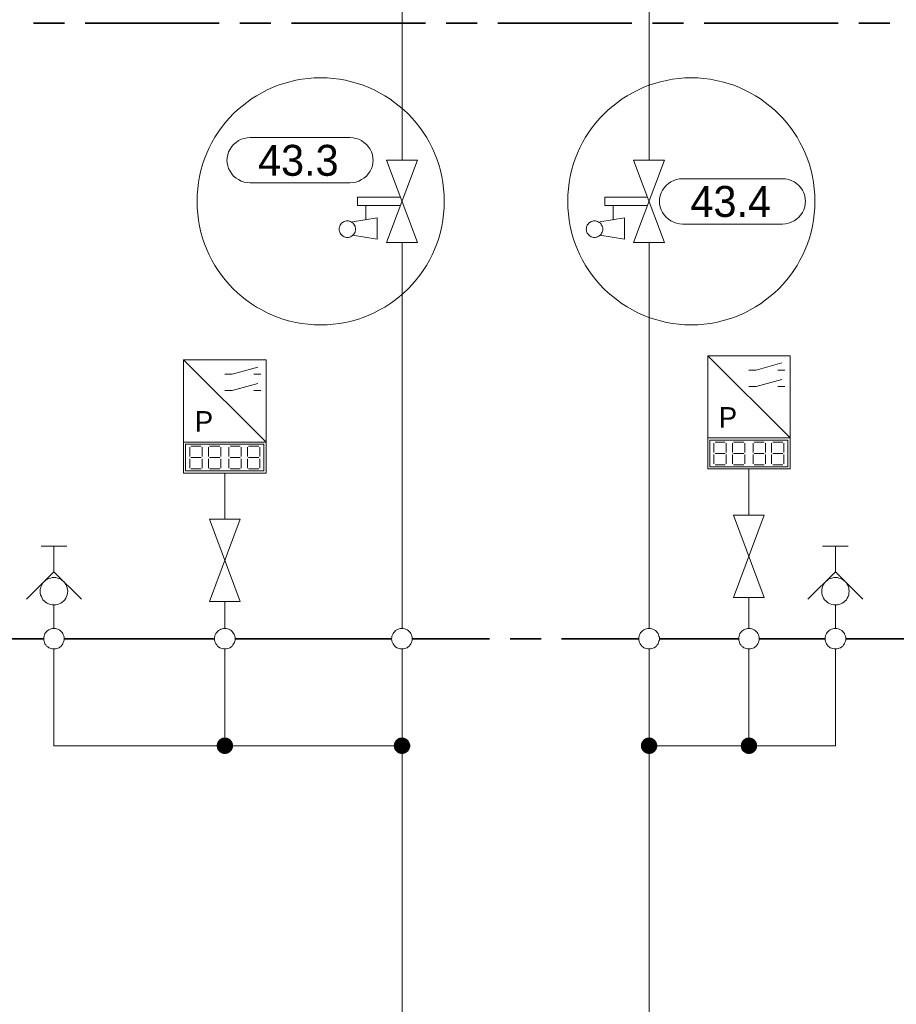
# Model space of a CAD drawing. Header units: millimetres. Extents: x 0 to 203, y 0 to 47.
# Tile 170 of 196: x 148.1 to 151.44, y 33.26 to 37.02. Entities that reach past the tile are written whole.
import ezdxf

# ---------------------------------------------------------------- set-up
doc = ezdxf.new("R2010")
doc.units = ezdxf.units.MM
for name, color, linetype in [('PDF_Geomertry', 7, 'Continuous'), ('PDF_Solid Fills', 7, 'Continuous'), ('PDF_Text', 7, 'Continuous')]:
    doc.layers.add(name, color=color, linetype=linetype)
doc.styles.add('PDF Arial', font='txt')

msp = doc.modelspace()

# ---------------------------------------------------------------- hatches: boundary and pattern name
at = {"layer": 'PDF_Solid Fills', "transparency": 33554559}
for points in [[(148.8777, 34.2451), (148.8463, 34.2451), (148.8471, 34.2493)], [(148.8777, 34.2451), (148.8471, 34.2493), (148.8477, 34.2535)], [(148.8777, 34.2451), (148.8477, 34.2535), (148.849, 34.2568)], [(148.8777, 34.2451), (148.849, 34.2568), (148.8504, 34.2604)], [(148.8777, 34.2451), (148.8504, 34.2604), (148.8532, 34.2638)], [(148.8777, 34.2451), (148.8532, 34.2638), (148.8554, 34.2674)], [(148.8777, 34.2451), (148.8554, 34.2674), (148.8588, 34.2701)], [(148.8777, 34.2451), (148.8588, 34.2701), (148.8624, 34.2721)], [(148.8777, 34.2451), (148.8624, 34.2721), (148.8657, 34.2743)], [(148.8777, 34.2451), (148.8657, 34.2743), (148.8699, 34.2757)], [(148.8777, 34.2451), (148.8699, 34.2757), (148.874, 34.2763)], [(148.8777, 34.2451), (148.874, 34.2763), (148.8777, 34.2763)], [(148.8777, 34.2451), (148.8818, 34.2763), (148.886, 34.2757)], [(148.8777, 34.2451), (148.8777, 34.2763), (148.8818, 34.2763)], [(148.8777, 34.2451), (148.886, 34.2757), (148.8902, 34.2743)], [(148.8777, 34.2451), (148.8902, 34.2743), (148.8935, 34.2721)], [(148.8777, 34.2451), (148.8935, 34.2721), (148.8971, 34.2701)], [(148.8777, 34.2451), (148.8971, 34.2701), (148.8999, 34.2674)], [(148.8777, 34.2451), (148.8999, 34.2674), (148.9027, 34.2638)], [(148.8777, 34.2451), (148.9027, 34.2638), (148.9054, 34.2604)], [(148.8777, 34.2451), (148.9054, 34.2604), (148.9068, 34.2568)], [(148.8777, 34.2451), (148.9068, 34.2568), (148.9082, 34.2535)], [(148.8777, 34.2451), (148.9082, 34.2535), (148.9088, 34.2493)], [(148.8777, 34.2451), (148.9088, 34.2493), (148.9096, 34.2451)], [(149.554, 34.2451), (149.5221, 34.2451), (149.5227, 34.2493)], [(149.554, 34.2451), (149.5227, 34.2493), (149.5235, 34.2535)], [(149.554, 34.2451), (149.5235, 34.2535), (149.5249, 34.2568)], [(149.554, 34.2451), (149.5249, 34.2568), (149.5263, 34.2604)], [(149.554, 34.2451), (149.5263, 34.2604), (149.529, 34.2638)], [(149.554, 34.2451), (149.529, 34.2638), (149.5318, 34.2674)], [(149.554, 34.2451), (149.5318, 34.2674), (149.5346, 34.2701)], [(149.554, 34.2451), (149.5346, 34.2701), (149.5379, 34.2721)], [(149.554, 34.2451), (149.5379, 34.2721), (149.5415, 34.2743)], [(149.554, 34.2451), (149.5415, 34.2743), (149.5457, 34.2757)], [(149.554, 34.2451), (149.5457, 34.2757), (149.5499, 34.2763)], [(149.554, 34.2451), (149.5499, 34.2763), (149.554, 34.2763)], [(149.554, 34.2451), (149.5582, 34.2763), (149.5615, 34.2757)], [(149.554, 34.2451), (149.554, 34.2763), (149.5582, 34.2763)], [(149.554, 34.2451), (149.5615, 34.2757), (149.5657, 34.2743)], [(149.554, 34.2451), (149.5657, 34.2743), (149.5693, 34.2721)], [(149.554, 34.2451), (149.5693, 34.2721), (149.5727, 34.2701)], [(149.554, 34.2451), (149.5727, 34.2701), (149.5763, 34.2674)], [(149.554, 34.2451), (149.5763, 34.2674), (149.579, 34.2638)], [(149.554, 34.2451), (149.579, 34.2638), (149.581, 34.2604)], [(149.554, 34.2451), (149.581, 34.2604), (149.5824, 34.2568)], [(149.554, 34.2451), (149.5824, 34.2568), (149.5838, 34.2535)], [(149.554, 34.2451), (149.5838, 34.2535), (149.5852, 34.2493)], [(149.554, 34.2451), (149.5852, 34.2493), (149.5852, 34.2451)], [(150.4971, 34.2451), (150.4652, 34.2451), (150.4657, 34.2493)], [(150.4971, 34.2451), (150.4657, 34.2493), (150.4665, 34.2535)], [(150.4971, 34.2451), (150.4665, 34.2535), (150.4679, 34.2568)], [(150.4971, 34.2451), (150.4679, 34.2568), (150.4693, 34.2604)], [(150.4971, 34.2451), (150.4693, 34.2604), (150.4721, 34.2638)], [(150.4971, 34.2451), (150.4721, 34.2638), (150.4749, 34.2674)], [(150.4971, 34.2451), (150.4749, 34.2674), (150.4777, 34.2701)], [(150.4971, 34.2451), (150.4777, 34.2701), (150.481, 34.2721)], [(150.4971, 34.2451), (150.481, 34.2721), (150.4846, 34.2743)], [(150.4971, 34.2451), (150.4846, 34.2743), (150.4888, 34.2757)], [(150.4971, 34.2451), (150.4888, 34.2757), (150.4929, 34.2763)], [(150.4971, 34.2451), (150.4929, 34.2763), (150.4971, 34.2763)], [(150.4971, 34.2451), (150.5004, 34.2763), (150.5046, 34.2757)], [(150.4971, 34.2451), (150.4971, 34.2763), (150.5004, 34.2763)], [(150.4971, 34.2451), (150.5046, 34.2757), (150.5088, 34.2743)], [(150.4971, 34.2451), (150.5088, 34.2743), (150.5124, 34.2721)], [(150.4971, 34.2451), (150.5124, 34.2721), (150.5157, 34.2701)], [(150.4971, 34.2451), (150.5157, 34.2701), (150.5193, 34.2674)], [(150.4971, 34.2451), (150.5193, 34.2674), (150.5213, 34.2638)], [(150.4971, 34.2451), (150.5213, 34.2638), (150.524, 34.2604)], [(150.4971, 34.2451), (150.524, 34.2604), (150.5254, 34.2568)], [(150.4971, 34.2451), (150.5254, 34.2568), (150.5268, 34.2535)], [(150.4971, 34.2451), (150.5268, 34.2535), (150.5277, 34.2493)], [(150.4971, 34.2451), (150.5277, 34.2493), (150.5282, 34.2451)], [(150.8777, 34.2451), (150.8463, 34.2451), (150.8471, 34.2493)], [(150.8777, 34.2451), (150.8471, 34.2493), (150.8477, 34.2535)], [(150.8777, 34.2451), (150.8477, 34.2535), (150.849, 34.2568)], [(150.8777, 34.2451), (150.849, 34.2568), (150.8504, 34.2604)], [(150.8777, 34.2451), (150.8504, 34.2604), (150.8527, 34.2638)], [(150.8777, 34.2451), (150.8527, 34.2638), (150.8554, 34.2674)], [(150.8777, 34.2451), (150.8554, 34.2674), (150.8588, 34.2701)], [(150.8777, 34.2451), (150.8588, 34.2701), (150.8624, 34.2721)], [(150.8777, 34.2451), (150.8624, 34.2721), (150.8657, 34.2743)], [(150.8777, 34.2451), (150.8657, 34.2743), (150.8699, 34.2757)], [(150.8777, 34.2451), (150.8699, 34.2757), (150.8735, 34.2763)], [(150.8777, 34.2451), (150.8735, 34.2763), (150.8777, 34.2763)], [(150.8777, 34.2451), (150.8818, 34.2763), (150.886, 34.2757)], [(150.8777, 34.2451), (150.8777, 34.2763), (150.8818, 34.2763)], [(150.8777, 34.2451), (150.886, 34.2757), (150.8902, 34.2743)], [(150.8777, 34.2451), (150.8902, 34.2743), (150.8935, 34.2721)], [(150.8777, 34.2451), (150.8935, 34.2721), (150.8971, 34.2701)], [(150.8777, 34.2451), (150.8971, 34.2701), (150.8999, 34.2674)], [(150.8777, 34.2451), (150.8999, 34.2674), (150.9027, 34.2638)], [(150.8777, 34.2451), (150.9027, 34.2638), (150.9054, 34.2604)], [(150.8777, 34.2451), (150.9054, 34.2604), (150.9068, 34.2568)], [(150.8777, 34.2451), (150.9068, 34.2568), (150.9082, 34.2535)], [(150.8777, 34.2451), (150.9082, 34.2535), (150.9088, 34.2493)], [(150.8777, 34.2451), (150.9088, 34.2493), (150.9096, 34.2451)], [(148.8777, 34.2451), (148.8471, 34.241), (148.8463, 34.2451)], [(148.8777, 34.2451), (148.8477, 34.2368), (148.8471, 34.241)], [(148.8777, 34.2451), (148.849, 34.2326), (148.8477, 34.2368)], [(148.8777, 34.2451), (148.8504, 34.229), (148.849, 34.2326)], [(148.8777, 34.2451), (148.8532, 34.2257), (148.8504, 34.229)], [(148.8777, 34.2451), (148.8554, 34.2229), (148.8532, 34.2257)], [(148.8777, 34.2451), (148.8588, 34.2201), (148.8554, 34.2229)], [(148.8777, 34.2451), (148.8624, 34.2179), (148.8588, 34.2201)], [(148.8777, 34.2451), (148.8657, 34.216), (148.8624, 34.2179)], [(148.8777, 34.2451), (148.8699, 34.2146), (148.8657, 34.216)], [(148.8777, 34.2451), (148.874, 34.2138), (148.8699, 34.2146)], [(148.8777, 34.2451), (148.8777, 34.2138), (148.874, 34.2138)], [(148.8777, 34.2451), (148.8818, 34.2138), (148.8777, 34.2138)], [(148.8777, 34.2451), (148.886, 34.2146), (148.8818, 34.2138)], [(148.8777, 34.2451), (148.8902, 34.216), (148.886, 34.2146)], [(148.8777, 34.2451), (148.8935, 34.2179), (148.8902, 34.216)], [(148.8777, 34.2451), (148.8971, 34.2201), (148.8935, 34.2179)], [(148.8777, 34.2451), (148.8999, 34.2229), (148.8971, 34.2201)], [(148.8777, 34.2451), (148.9027, 34.2257), (148.8999, 34.2229)], [(148.8777, 34.2451), (148.9054, 34.229), (148.9027, 34.2257)], [(148.8777, 34.2451), (148.9068, 34.2326), (148.9054, 34.229)], [(148.8777, 34.2451), (148.9082, 34.2368), (148.9068, 34.2326)], [(148.8777, 34.2451), (148.9088, 34.241), (148.9082, 34.2368)], [(148.8777, 34.2451), (148.9096, 34.2451), (148.9088, 34.241)], [(149.554, 34.2451), (149.5227, 34.241), (149.5221, 34.2451)], [(149.554, 34.2451), (149.5235, 34.2368), (149.5227, 34.241)], [(149.554, 34.2451), (149.5249, 34.2326), (149.5235, 34.2368)], [(149.554, 34.2451), (149.5263, 34.229), (149.5249, 34.2326)], [(149.554, 34.2451), (149.529, 34.2257), (149.5263, 34.229)], [(149.554, 34.2451), (149.5318, 34.2229), (149.529, 34.2257)], [(149.554, 34.2451), (149.5346, 34.2201), (149.5318, 34.2229)], [(149.554, 34.2451), (149.5379, 34.2179), (149.5346, 34.2201)], [(149.554, 34.2451), (149.5415, 34.216), (149.5379, 34.2179)], [(149.554, 34.2451), (149.5457, 34.2146), (149.5415, 34.216)], [(149.554, 34.2451), (149.5499, 34.2138), (149.5457, 34.2146)], [(149.554, 34.2451), (149.554, 34.2138), (149.5499, 34.2138)], [(149.554, 34.2451), (149.5582, 34.2138), (149.554, 34.2138)], [(149.554, 34.2451), (149.5615, 34.2146), (149.5582, 34.2138)], [(149.554, 34.2451), (149.5657, 34.216), (149.5615, 34.2146)], [(149.554, 34.2451), (149.5693, 34.2179), (149.5657, 34.216)], [(149.554, 34.2451), (149.5727, 34.2201), (149.5693, 34.2179)], [(149.554, 34.2451), (149.5763, 34.2229), (149.5727, 34.2201)], [(149.554, 34.2451), (149.579, 34.2257), (149.5763, 34.2229)], [(149.554, 34.2451), (149.581, 34.229), (149.579, 34.2257)], [(149.554, 34.2451), (149.5824, 34.2326), (149.581, 34.229)], [(149.554, 34.2451), (149.5838, 34.2368), (149.5824, 34.2326)], [(149.554, 34.2451), (149.5852, 34.241), (149.5838, 34.2368)], [(149.554, 34.2451), (149.5852, 34.2451), (149.5852, 34.241)], [(150.4971, 34.2451), (150.4657, 34.241), (150.4652, 34.2451)], [(150.4971, 34.2451), (150.4665, 34.2368), (150.4657, 34.241)], [(150.4971, 34.2451), (150.4679, 34.2326), (150.4665, 34.2368)], [(150.4971, 34.2451), (150.4693, 34.229), (150.4679, 34.2326)], [(150.4971, 34.2451), (150.4721, 34.2257), (150.4693, 34.229)], [(150.4971, 34.2451), (150.4749, 34.2229), (150.4721, 34.2257)], [(150.4971, 34.2451), (150.4777, 34.2201), (150.4749, 34.2229)], [(150.4971, 34.2451), (150.481, 34.2179), (150.4777, 34.2201)], [(150.4971, 34.2451), (150.4846, 34.216), (150.481, 34.2179)], [(150.4971, 34.2451), (150.4888, 34.2146), (150.4846, 34.216)], [(150.4971, 34.2451), (150.4929, 34.2138), (150.4888, 34.2146)], [(150.4971, 34.2451), (150.4971, 34.2138), (150.4929, 34.2138)], [(150.4971, 34.2451), (150.5004, 34.2138), (150.4971, 34.2138)], [(150.4971, 34.2451), (150.5046, 34.2146), (150.5004, 34.2138)], [(150.4971, 34.2451), (150.5088, 34.216), (150.5046, 34.2146)], [(150.4971, 34.2451), (150.5124, 34.2179), (150.5088, 34.216)], [(150.4971, 34.2451), (150.5157, 34.2201), (150.5124, 34.2179)], [(150.4971, 34.2451), (150.5193, 34.2229), (150.5157, 34.2201)], [(150.4971, 34.2451), (150.5213, 34.2257), (150.5193, 34.2229)], [(150.4971, 34.2451), (150.524, 34.229), (150.5213, 34.2257)], [(150.4971, 34.2451), (150.5254, 34.2326), (150.524, 34.229)], [(150.4971, 34.2451), (150.5268, 34.2368), (150.5254, 34.2326)], [(150.4971, 34.2451), (150.5277, 34.241), (150.5268, 34.2368)], [(150.4971, 34.2451), (150.5282, 34.2451), (150.5277, 34.241)], [(150.8777, 34.2451), (150.8471, 34.241), (150.8463, 34.2451)], [(150.8777, 34.2451), (150.8477, 34.2368), (150.8471, 34.241)], [(150.8777, 34.2451), (150.849, 34.2326), (150.8477, 34.2368)], [(150.8777, 34.2451), (150.8504, 34.229), (150.849, 34.2326)], [(150.8777, 34.2451), (150.8527, 34.2257), (150.8504, 34.229)], [(150.8777, 34.2451), (150.8554, 34.2229), (150.8527, 34.2257)], [(150.8777, 34.2451), (150.8588, 34.2201), (150.8554, 34.2229)], [(150.8777, 34.2451), (150.8624, 34.2179), (150.8588, 34.2201)], [(150.8777, 34.2451), (150.8657, 34.216), (150.8624, 34.2179)], [(150.8777, 34.2451), (150.8699, 34.2146), (150.8657, 34.216)], [(150.8777, 34.2451), (150.8735, 34.2138), (150.8699, 34.2146)], [(150.8777, 34.2451), (150.8777, 34.2138), (150.8735, 34.2138)], [(150.8777, 34.2451), (150.8818, 34.2138), (150.8777, 34.2138)], [(150.8777, 34.2451), (150.886, 34.2146), (150.8818, 34.2138)], [(150.8777, 34.2451), (150.8902, 34.216), (150.886, 34.2146)], [(150.8777, 34.2451), (150.8935, 34.2179), (150.8902, 34.216)], [(150.8777, 34.2451), (150.8971, 34.2201), (150.8935, 34.2179)], [(150.8777, 34.2451), (150.8999, 34.2229), (150.8971, 34.2201)], [(150.8777, 34.2451), (150.9027, 34.2257), (150.8999, 34.2229)], [(150.8777, 34.2451), (150.9054, 34.229), (150.9027, 34.2257)], [(150.8777, 34.2451), (150.9068, 34.2326), (150.9054, 34.229)], [(150.8777, 34.2451), (150.9082, 34.2368), (150.9068, 34.2326)], [(150.8777, 34.2451), (150.9088, 34.241), (150.9082, 34.2368)], [(150.8777, 34.2451), (150.9096, 34.2451), (150.9088, 34.241)]]:
    msp.add_hatch(color=256, dxfattribs=at).paths.add_polyline_path(points)

# ---------------------------------------------------------------- linework, layer by layer
at = {"layer": 'PDF_Geomertry', "lineweight": 15}
for points in [[(149.554, 37.5415), (149.554, 36.4804)], [(150.4971, 37.5415), (150.4971, 36.4804)], [(149.554, 36.1665), (149.554, 34.6929)], [(150.4971, 36.1665), (150.4971, 34.6929)], [(148.7207, 35.404), (148.7207, 35.286), (149.0352, 35.286), (149.0352, 35.404), (148.7207, 35.7187)], [(150.7207, 35.4201), (150.7207, 35.3021), (151.0352, 35.3021), (151.0352, 35.4201), (150.7207, 35.734)], [(148.8777, 35.6632), (148.9054, 35.6632), (149.004, 35.691)], [(150.8777, 35.679), (150.9054, 35.679), (151.0032, 35.7068)], [(150.9879, 35.679), (151.0152, 35.679)], [(148.9879, 35.6632), (149.0152, 35.6632)], [(150.8777, 35.616), (150.9054, 35.616), (151.0032, 35.6437)], [(148.8777, 35.6007), (148.9054, 35.6007), (149.004, 35.6276)], [(148.9879, 35.6007), (149.0152, 35.6007)], [(150.9879, 35.616), (151.0152, 35.616)], [(148.7443, 35.3493), (148.7443, 35.3846)], [(148.7485, 35.3882), (148.7874, 35.3882)], [(148.7915, 35.3846), (148.7915, 35.3493)], [(148.8152, 35.3493), (148.8152, 35.3846)], [(148.8193, 35.3882), (148.8582, 35.3882)], [(148.8624, 35.3846), (148.8624, 35.3493)], [(148.8935, 35.3493), (148.8935, 35.3846)], [(148.8977, 35.3882), (148.9365, 35.3882)], [(148.9407, 35.3846), (148.9407, 35.3493)], [(148.9643, 35.3493), (148.9643, 35.3846)], [(148.9685, 35.3882), (149.0074, 35.3882)], [(149.0115, 35.3846), (149.0115, 35.3493)], [(150.7443, 35.3646), (150.7443, 35.3999)], [(150.7485, 35.404), (150.7874, 35.404)], [(150.7915, 35.3999), (150.7915, 35.3646)], [(150.8152, 35.3646), (150.8152, 35.3999)], [(150.8193, 35.404), (150.8582, 35.404)], [(150.8624, 35.3999), (150.8624, 35.3646)], [(150.8935, 35.3646), (150.8935, 35.3999)], [(150.8977, 35.404), (150.9365, 35.404)], [(150.9407, 35.3999), (150.9407, 35.3646)], [(150.9643, 35.3646), (150.9643, 35.3999)], [(150.9685, 35.404), (151.0074, 35.404)], [(151.0115, 35.3999), (151.0115, 35.3646)], [(148.7443, 35.3054), (148.7443, 35.341)], [(148.7485, 35.3451), (148.7874, 35.3451)], [(148.7915, 35.341), (148.7915, 35.3054)], [(148.8152, 35.3054), (148.8152, 35.341)], [(148.8193, 35.3451), (148.8582, 35.3451)], [(148.8624, 35.341), (148.8624, 35.3054)], [(148.8935, 35.3054), (148.8935, 35.341)], [(148.8977, 35.3451), (148.9365, 35.3451)], [(148.9407, 35.341), (148.9407, 35.3054)], [(148.9643, 35.3054), (148.9643, 35.341)], [(148.9685, 35.3451), (149.0074, 35.3451)], [(149.0115, 35.341), (149.0115, 35.3054)], [(150.7443, 35.3215), (150.7443, 35.3568)], [(150.7485, 35.361), (150.7874, 35.361)], [(150.7915, 35.3568), (150.7915, 35.3215)], [(150.8152, 35.3215), (150.8152, 35.3568)], [(150.8193, 35.361), (150.8582, 35.361)], [(150.8624, 35.3568), (150.8624, 35.3215)], [(150.8935, 35.3215), (150.8935, 35.3568)], [(150.8977, 35.361), (150.9365, 35.361)], [(150.9407, 35.3568), (150.9407, 35.3215)], [(150.9643, 35.3215), (150.9643, 35.3568)], [(150.9685, 35.361), (151.0074, 35.361)], [(151.0115, 35.3568), (151.0115, 35.3215)], [(148.7874, 35.3021), (148.7485, 35.3021)], [(148.8582, 35.3021), (148.8193, 35.3021)], [(148.9365, 35.3021), (148.8977, 35.3021)], [(149.0074, 35.3021), (148.9685, 35.3021)], [(150.7874, 35.3174), (150.7485, 35.3174)], [(150.8582, 35.3174), (150.8193, 35.3174)], [(150.8777, 35.3021), (150.8777, 35.1249)], [(150.9365, 35.3174), (150.8977, 35.3174)], [(151.0074, 35.3174), (150.9685, 35.3174)], [(148.8777, 35.286), (148.8777, 35.1096)], [(148.1763, 35.0068), (148.2749, 35.0068)], [(148.2254, 34.909), (148.2254, 35.0068)], [(151.1588, 35.0068), (151.2568, 35.0068)], [(151.2082, 34.909), (151.2082, 35.0068)], [(148.3304, 34.804), (148.2254, 34.909), (148.1207, 34.804)], [(151.3129, 34.804), (151.2082, 34.909), (151.1032, 34.804)], [(148.2254, 34.7826), (148.2254, 34.7521), (148.2254, 34.6929)], [(148.8777, 34.7951), (148.8777, 34.6929)], [(150.8777, 34.811), (150.8777, 34.6929)], [(151.2082, 34.7826), (151.2082, 34.7521), (151.2082, 34.6929)], [(148.2254, 34.6146), (148.2254, 34.2451), (148.8777, 34.2451), (149.554, 34.2451)], [(148.8777, 34.6146), (148.8777, 34.2451)], [(149.554, 34.6146), (149.554, 34.2451), (149.554, 32.6299)], [(150.4971, 32.6299), (150.4971, 34.2451), (150.4971, 34.6146)], [(150.4971, 34.2451), (150.8777, 34.2451), (151.2082, 34.2451), (151.2082, 34.6146)], [(150.8777, 34.6146), (150.8777, 34.2451)]]:
    msp.add_lwpolyline(points, dxfattribs=at)
at = {"layer": 'PDF_Geomertry', "lineweight": 35}
for points in [[(148.1477, 37.0035), (148.2657, 37.0035)], [(148.3449, 37.0035), (148.8568, 37.0035)], [(148.9352, 37.0035), (149.0532, 37.0035)], [(149.1318, 37.0035), (149.6435, 37.0035)], [(149.7227, 37.0035), (149.8407, 37.0035)], [(149.9193, 37.0035), (150.431, 37.0035)], [(150.5102, 37.0035), (150.6282, 37.0035)], [(150.7068, 37.0035), (151.2185, 37.0035)], [(151.2971, 37.0035), (151.4152, 37.0035)], [(147.6949, 34.6535), (148.1865, 34.6535)], [(148.2652, 34.6535), (148.8388, 34.6535)], [(148.9171, 34.6535), (149.5143, 34.6535)], [(149.5929, 34.6535), (149.8874, 34.6535)], [(149.9665, 34.6535), (150.0846, 34.6535)], [(150.1629, 34.6535), (150.4574, 34.6535)], [(150.536, 34.6535), (150.8388, 34.6535)], [(150.9171, 34.6535), (151.1685, 34.6535)], [(151.2471, 34.6535), (151.6304, 34.6535)]]:
    msp.add_lwpolyline(points, dxfattribs=at)
at = {"layer": 'PDF_Geomertry', "lineweight": 15}
for points in [[(149.3554, 36.5674), (149.3671, 36.5665), (149.3782, 36.5637), (149.3893, 36.5604), (149.3999, 36.5554), (149.4088, 36.5485), (149.4179, 36.541), (149.4254, 36.5326), (149.4318, 36.5229), (149.4374, 36.5124), (149.4407, 36.5013), (149.4429, 36.4901), (149.4435, 36.4785), (149.4435, 36.4826), (149.4429, 36.4707), (149.4407, 36.4596), (149.4374, 36.4485), (149.4318, 36.4382), (149.4254, 36.429), (149.4179, 36.4201), (149.4088, 36.4124), (149.3999, 36.4063), (149.3893, 36.4007), (149.3782, 36.3971), (149.3671, 36.3951), (149.3554, 36.3943), (148.974, 36.3943), (148.9624, 36.3951), (148.9513, 36.3971), (148.9402, 36.4007), (148.9296, 36.4063), (148.9207, 36.4124), (148.9115, 36.4201), (148.904, 36.429), (148.8977, 36.4382), (148.8921, 36.4485), (148.8888, 36.4596), (148.8865, 36.4707), (148.886, 36.4826), (148.886, 36.4785), (148.8865, 36.4901), (148.8888, 36.5013), (148.8921, 36.5124), (148.8977, 36.5229), (148.904, 36.5326), (148.9115, 36.541), (148.9207, 36.5485), (148.9296, 36.5554), (148.9402, 36.5604), (148.9513, 36.5637), (148.9624, 36.5665), (148.974, 36.5674), (149.3554, 36.5674)], [(151.0054, 36.4096), (151.0171, 36.409), (151.0282, 36.4068), (151.0393, 36.4035), (151.0499, 36.3979), (151.0596, 36.3915), (151.0679, 36.384), (151.0754, 36.3757), (151.0824, 36.366), (151.0874, 36.3554), (151.0907, 36.3443), (151.0929, 36.3332), (151.0943, 36.3215), (151.0943, 36.3257), (151.0929, 36.3137), (151.0907, 36.3026), (151.0874, 36.2915), (151.0824, 36.2813), (151.0754, 36.2715), (151.0679, 36.2632), (151.0596, 36.2554), (151.0499, 36.2493), (151.0393, 36.2437), (151.0282, 36.2401), (151.0171, 36.2382), (151.0054, 36.2368), (150.624, 36.2368), (150.6129, 36.2382), (150.6013, 36.2401), (150.5907, 36.2437), (150.5804, 36.2493), (150.5707, 36.2554), (150.5615, 36.2632), (150.554, 36.2715), (150.5477, 36.2813), (150.5429, 36.2915), (150.5388, 36.3026), (150.5365, 36.3137), (150.536, 36.3257), (150.536, 36.3215), (150.5365, 36.3332), (150.5388, 36.3443), (150.5429, 36.3554), (150.5477, 36.366), (150.554, 36.3757), (150.5615, 36.384), (150.5707, 36.3915), (150.5804, 36.3979), (150.5907, 36.4035), (150.6013, 36.4068), (150.6129, 36.409), (150.624, 36.4096), (151.0054, 36.4096)], [(148.7207, 35.404), (149.0352, 35.404), (149.0352, 35.7187), (148.7207, 35.7187), (148.7207, 35.404)], [(150.7207, 35.4201), (151.0352, 35.4201), (151.0352, 35.734), (150.7207, 35.734), (150.7207, 35.4201)], [(148.7282, 35.3965), (149.0268, 35.3965), (149.0268, 35.2943), (148.7282, 35.2943), (148.7282, 35.3965)], [(150.7282, 35.4118), (151.0268, 35.4118), (151.0268, 35.3096), (150.7282, 35.3096), (150.7282, 35.4118)], [(150.8193, 34.811), (150.9365, 35.1249), (150.8193, 35.1249), (150.9365, 34.811), (150.8193, 34.811)], [(148.8193, 34.7951), (148.9365, 35.1096), (148.8193, 35.1096), (148.9365, 34.7951), (148.8193, 34.7951)], [(148.2782, 34.8346), (148.2777, 34.8415), (148.2763, 34.8485), (148.274, 34.8549), (148.2713, 34.861), (148.2671, 34.8665), (148.2629, 34.8721), (148.2574, 34.8763), (148.2518, 34.8804), (148.2457, 34.8832), (148.2393, 34.8854), (148.2324, 34.8868), (148.2254, 34.8874), (148.2185, 34.8868), (148.2124, 34.8854), (148.2054, 34.8832), (148.1999, 34.8804), (148.1935, 34.8763), (148.1888, 34.8721), (148.1838, 34.8665), (148.1804, 34.861), (148.1777, 34.8549), (148.1749, 34.8485), (148.1735, 34.8415), (148.1735, 34.8346), (148.1735, 34.8276), (148.1749, 34.8215), (148.1777, 34.8146), (148.1804, 34.809), (148.1838, 34.8026), (148.1888, 34.7979), (148.1935, 34.7929), (148.1999, 34.7896), (148.2054, 34.7868), (148.2124, 34.784), (148.2185, 34.7832), (148.2254, 34.7826), (148.2324, 34.7832), (148.2393, 34.784), (148.2457, 34.7868), (148.2518, 34.7896), (148.2574, 34.7929), (148.2629, 34.7979), (148.2671, 34.8026), (148.2713, 34.809), (148.274, 34.8146), (148.2763, 34.8215), (148.2777, 34.8276), (148.2782, 34.8346)], [(151.2602, 34.8346), (151.2596, 34.8415), (151.2588, 34.8485), (151.256, 34.8549), (151.2532, 34.861), (151.2499, 34.8665), (151.2449, 34.8721), (151.2402, 34.8763), (151.2338, 34.8804), (151.2282, 34.8832), (151.2213, 34.8854), (151.2152, 34.8868), (151.2082, 34.8874), (151.2013, 34.8868), (151.1943, 34.8854), (151.1879, 34.8832), (151.1818, 34.8804), (151.1763, 34.8763), (151.1707, 34.8721), (151.1665, 34.8665), (151.1624, 34.861), (151.1596, 34.8549), (151.1574, 34.8485), (151.156, 34.8415), (151.1554, 34.8346), (151.156, 34.8276), (151.1574, 34.8215), (151.1596, 34.8146), (151.1624, 34.809), (151.1665, 34.8026), (151.1707, 34.7979), (151.1763, 34.7929), (151.1818, 34.7896), (151.1879, 34.7868), (151.1943, 34.784), (151.2013, 34.7832), (151.2082, 34.7826), (151.2152, 34.7832), (151.2213, 34.784), (151.2282, 34.7868), (151.2338, 34.7896), (151.2402, 34.7929), (151.2449, 34.7979), (151.2499, 34.8026), (151.2532, 34.809), (151.256, 34.8146), (151.2588, 34.8215), (151.2596, 34.8276), (151.2602, 34.8346)], [(148.2652, 34.6535), (148.2643, 34.659), (148.2638, 34.6638), (148.2615, 34.6688), (148.2596, 34.6735), (148.2568, 34.6776), (148.2532, 34.6813), (148.2499, 34.6846), (148.2457, 34.6874), (148.2407, 34.6901), (148.236, 34.6915), (148.231, 34.6924), (148.2254, 34.6929), (148.2207, 34.6924), (148.2157, 34.6915), (148.211, 34.6901), (148.206, 34.6874), (148.2018, 34.6846), (148.1977, 34.6813), (148.1943, 34.6776), (148.1915, 34.6735), (148.1893, 34.6688), (148.1879, 34.6638), (148.1865, 34.659), (148.1865, 34.6535), (148.1865, 34.6485), (148.1879, 34.6437), (148.1893, 34.6388), (148.1915, 34.634), (148.1943, 34.6299), (148.1977, 34.6257), (148.2018, 34.6221), (148.206, 34.6193), (148.211, 34.6174), (148.2157, 34.616), (148.2207, 34.6146), (148.2254, 34.6146), (148.231, 34.6146), (148.236, 34.616), (148.2407, 34.6174), (148.2457, 34.6193), (148.2499, 34.6221), (148.2532, 34.6257), (148.2568, 34.6299), (148.2596, 34.634), (148.2615, 34.6388), (148.2638, 34.6437), (148.2643, 34.6485), (148.2652, 34.6535)], [(148.9171, 34.6535), (148.9171, 34.659), (148.9157, 34.6638), (148.9143, 34.6688), (148.9115, 34.6735), (148.9088, 34.6776), (148.9054, 34.6813), (148.9018, 34.6846), (148.8977, 34.6874), (148.8929, 34.6901), (148.8879, 34.6915), (148.8832, 34.6924), (148.8777, 34.6929), (148.8727, 34.6924), (148.8679, 34.6915), (148.8629, 34.6901), (148.8582, 34.6874), (148.854, 34.6846), (148.8499, 34.6813), (148.8471, 34.6776), (148.8435, 34.6735), (148.8415, 34.6688), (148.8402, 34.6638), (148.8388, 34.659), (148.8388, 34.6535), (148.8388, 34.6485), (148.8402, 34.6437), (148.8415, 34.6388), (148.8435, 34.634), (148.8471, 34.6299), (148.8499, 34.6257), (148.854, 34.6221), (148.8582, 34.6193), (148.8629, 34.6174), (148.8679, 34.616), (148.8727, 34.6146), (148.8777, 34.6146), (148.8832, 34.6146), (148.8879, 34.616), (148.8929, 34.6174), (148.8977, 34.6193), (148.9018, 34.6221), (148.9054, 34.6257), (148.9088, 34.6299), (148.9115, 34.634), (148.9143, 34.6388), (148.9157, 34.6437), (148.9171, 34.6485), (148.9171, 34.6535)], [(149.5929, 34.6535), (149.5929, 34.659), (149.5915, 34.6638), (149.5902, 34.6688), (149.5879, 34.6735), (149.5852, 34.6776), (149.5818, 34.6813), (149.5777, 34.6846), (149.5735, 34.6874), (149.5685, 34.6901), (149.5638, 34.6915), (149.5588, 34.6924), (149.554, 34.6929), (149.5485, 34.6924), (149.5435, 34.6915), (149.5388, 34.6901), (149.5338, 34.6874), (149.5296, 34.6846), (149.5263, 34.6813), (149.5227, 34.6776), (149.5199, 34.6735), (149.5171, 34.6688), (149.5157, 34.6638), (149.5152, 34.659), (149.5143, 34.6535), (149.5152, 34.6485), (149.5157, 34.6437), (149.5171, 34.6388), (149.5199, 34.634), (149.5227, 34.6299), (149.5263, 34.6257), (149.5296, 34.6221), (149.5338, 34.6193), (149.5388, 34.6174), (149.5435, 34.616), (149.5485, 34.6146), (149.554, 34.6146), (149.5588, 34.6146), (149.5638, 34.616), (149.5685, 34.6174), (149.5735, 34.6193), (149.5777, 34.6221), (149.5818, 34.6257), (149.5852, 34.6299), (149.5879, 34.634), (149.5902, 34.6388), (149.5915, 34.6437), (149.5929, 34.6485), (149.5929, 34.6535)], [(150.536, 34.6535), (150.536, 34.659), (150.5346, 34.6638), (150.5332, 34.6688), (150.531, 34.6735), (150.5277, 34.6776), (150.5249, 34.6813), (150.5207, 34.6846), (150.5165, 34.6874), (150.5115, 34.6901), (150.5068, 34.6915), (150.5018, 34.6924), (150.4971, 34.6929), (150.4915, 34.6924), (150.4865, 34.6915), (150.4818, 34.6901), (150.4768, 34.6874), (150.4727, 34.6846), (150.4693, 34.6813), (150.4657, 34.6776), (150.4629, 34.6735), (150.4602, 34.6688), (150.4588, 34.6638), (150.4574, 34.659), (150.4574, 34.6535), (150.4574, 34.6485), (150.4588, 34.6437), (150.4602, 34.6388), (150.4629, 34.634), (150.4657, 34.6299), (150.4693, 34.6257), (150.4727, 34.6221), (150.4768, 34.6193), (150.4818, 34.6174), (150.4865, 34.616), (150.4915, 34.6146), (150.4971, 34.6146), (150.5018, 34.6146), (150.5068, 34.616), (150.5115, 34.6174), (150.5165, 34.6193), (150.5207, 34.6221), (150.5249, 34.6257), (150.5277, 34.6299), (150.531, 34.634), (150.5332, 34.6388), (150.5346, 34.6437), (150.536, 34.6485), (150.536, 34.6535)], [(150.9171, 34.6535), (150.9165, 34.659), (150.9157, 34.6638), (150.9143, 34.6688), (150.9115, 34.6735), (150.9088, 34.6776), (150.9054, 34.6813), (150.9018, 34.6846), (150.8977, 34.6874), (150.8929, 34.6901), (150.8879, 34.6915), (150.8832, 34.6924), (150.8777, 34.6929), (150.8727, 34.6924), (150.8679, 34.6915), (150.8629, 34.6901), (150.8582, 34.6874), (150.854, 34.6846), (150.8499, 34.6813), (150.8463, 34.6776), (150.8435, 34.6735), (150.8415, 34.6688), (150.8402, 34.6638), (150.8388, 34.659), (150.8388, 34.6535), (150.8388, 34.6485), (150.8402, 34.6437), (150.8415, 34.6388), (150.8435, 34.634), (150.8463, 34.6299), (150.8499, 34.6257), (150.854, 34.6221), (150.8582, 34.6193), (150.8629, 34.6174), (150.8679, 34.616), (150.8727, 34.6146), (150.8777, 34.6146), (150.8832, 34.6146), (150.8879, 34.616), (150.8929, 34.6174), (150.8977, 34.6193), (150.9018, 34.6221), (150.9054, 34.6257), (150.9088, 34.6299), (150.9115, 34.634), (150.9143, 34.6388), (150.9157, 34.6437), (150.9165, 34.6485), (150.9171, 34.6535)], [(151.2471, 34.6535), (151.2471, 34.659), (151.2457, 34.6638), (151.2443, 34.6688), (151.2421, 34.6735), (151.2393, 34.6776), (151.236, 34.6813), (151.2318, 34.6846), (151.2277, 34.6874), (151.2227, 34.6901), (151.2179, 34.6915), (151.2129, 34.6924), (151.2082, 34.6929), (151.2027, 34.6924), (151.1977, 34.6915), (151.1929, 34.6901), (151.1879, 34.6874), (151.1838, 34.6846), (151.1804, 34.6813), (151.1768, 34.6776), (151.174, 34.6735), (151.1713, 34.6688), (151.1699, 34.6638), (151.1693, 34.659), (151.1685, 34.6535), (151.1693, 34.6485), (151.1699, 34.6437), (151.1713, 34.6388), (151.174, 34.634), (151.1768, 34.6299), (151.1804, 34.6257), (151.1838, 34.6221), (151.1879, 34.6193), (151.1929, 34.6174), (151.1977, 34.616), (151.2027, 34.6146), (151.2082, 34.6146), (151.2129, 34.6146), (151.2179, 34.616), (151.2227, 34.6174), (151.2277, 34.6193), (151.2318, 34.6221), (151.236, 34.6257), (151.2393, 34.6299), (151.2421, 34.634), (151.2443, 34.6388), (151.2457, 34.6437), (151.2471, 34.6485), (151.2471, 34.6535)]]:
    msp.add_lwpolyline(points, close=True, dxfattribs=at)
at = {"layer": 'PDF_Geomertry', "color": 1, "lineweight": 15}
for points in [[(149.4949, 36.1665), (149.6129, 36.4804), (149.4949, 36.4804), (149.6129, 36.1665), (149.4949, 36.1665)], [(150.4379, 36.1665), (150.5554, 36.4804), (150.4379, 36.4804), (150.5554, 36.1665), (150.4379, 36.1665)], [(149.3768, 36.2174), (149.3768, 36.2215), (149.3754, 36.2257), (149.3749, 36.229), (149.3727, 36.2332), (149.3707, 36.2368), (149.3679, 36.2396), (149.3643, 36.2424), (149.361, 36.2443), (149.3574, 36.2465), (149.3532, 36.2479), (149.3499, 36.2485), (149.3457, 36.2485), (149.3415, 36.2485), (149.3374, 36.2479), (149.3332, 36.2465), (149.3296, 36.2443), (149.3263, 36.2424), (149.3235, 36.2396), (149.3207, 36.2368), (149.3185, 36.2332), (149.3165, 36.229), (149.3152, 36.2257), (149.3143, 36.2215), (149.3138, 36.2174), (149.3143, 36.2132), (149.3152, 36.209), (149.3165, 36.2054), (149.3185, 36.2021), (149.3207, 36.1985), (149.3235, 36.1951), (149.3263, 36.1924), (149.3296, 36.1901), (149.3332, 36.1882), (149.3374, 36.1868), (149.3415, 36.186), (149.3457, 36.186), (149.3499, 36.186), (149.3532, 36.1868), (149.3574, 36.1882), (149.361, 36.1901), (149.3643, 36.1924), (149.3679, 36.1951), (149.3707, 36.1985), (149.3727, 36.2021), (149.3749, 36.2054), (149.3754, 36.209), (149.3768, 36.2132), (149.3768, 36.2174)], [(150.3199, 36.2174), (150.3199, 36.2215), (150.3185, 36.2257), (150.3179, 36.229), (150.3157, 36.2332), (150.3138, 36.2368), (150.311, 36.2396), (150.3074, 36.2424), (150.304, 36.2443), (150.3004, 36.2465), (150.2963, 36.2479), (150.2929, 36.2485), (150.2888, 36.2485), (150.2846, 36.2485), (150.2804, 36.2479), (150.2763, 36.2465), (150.2727, 36.2443), (150.2693, 36.2424), (150.2665, 36.2396), (150.2638, 36.2368), (150.261, 36.2332), (150.2596, 36.229), (150.2582, 36.2257), (150.2574, 36.2215), (150.2568, 36.2174), (150.2574, 36.2132), (150.2582, 36.209), (150.2596, 36.2054), (150.261, 36.2021), (150.2638, 36.1985), (150.2665, 36.1951), (150.2693, 36.1924), (150.2727, 36.1901), (150.2763, 36.1882), (150.2804, 36.1868), (150.2846, 36.186), (150.2888, 36.186), (150.2929, 36.186), (150.2963, 36.1868), (150.3004, 36.1882), (150.304, 36.1901), (150.3074, 36.1924), (150.311, 36.1951), (150.3138, 36.1985), (150.3157, 36.2021), (150.3179, 36.2054), (150.3185, 36.209), (150.3199, 36.2132), (150.3199, 36.2174)]]:
    msp.add_lwpolyline(points, close=True, dxfattribs=at)
for points in [[(149.5457, 36.3076), (149.3846, 36.3076), (149.3846, 36.3396), (149.5457, 36.3396)], [(150.4888, 36.3076), (150.3277, 36.3076), (150.3277, 36.3396), (150.4888, 36.3396)], [(149.4165, 36.2526), (149.4165, 36.3076)], [(150.3596, 36.2526), (150.3596, 36.3076)], [(149.3652, 36.1938), (149.4596, 36.1785), (149.4596, 36.2604), (149.3652, 36.2451)], [(150.3082, 36.1938), (150.4027, 36.1785), (150.4027, 36.2604), (150.3082, 36.2451)]]:
    msp.add_lwpolyline(points, dxfattribs=at)
at = {"layer": 'PDF_Geomertry', "lineweight": 0}
for points in [[(148.8624, 34.2451), (148.8624, 34.2429), (148.8629, 34.241), (148.8638, 34.2388), (148.8643, 34.2368), (148.8652, 34.2354), (148.8665, 34.234), (148.8685, 34.2326), (148.8699, 34.2313), (148.8721, 34.2304), (148.874, 34.2299), (148.8754, 34.229), (148.8777, 34.229), (148.8796, 34.229), (148.8818, 34.2299), (148.8838, 34.2304), (148.886, 34.2313), (148.8874, 34.2326), (148.8888, 34.234), (148.8902, 34.2354), (148.8915, 34.2368), (148.8921, 34.2388), (148.8929, 34.241), (148.8935, 34.2429), (148.8935, 34.2451), (148.8935, 34.2471), (148.8929, 34.2493), (148.8921, 34.2507), (148.8915, 34.2526), (148.8902, 34.2549), (148.8888, 34.2563), (148.8874, 34.2576), (148.886, 34.2582), (148.8838, 34.2596), (148.8818, 34.2604), (148.8796, 34.2604), (148.8777, 34.2604), (148.8754, 34.2604), (148.874, 34.2604), (148.8721, 34.2596), (148.8699, 34.2582), (148.8685, 34.2576), (148.8665, 34.2563), (148.8652, 34.2549), (148.8643, 34.2526), (148.8638, 34.2507), (148.8629, 34.2493), (148.8624, 34.2471), (148.8624, 34.2451)], [(149.5379, 34.2451), (149.5379, 34.2429), (149.5388, 34.241), (149.5393, 34.2388), (149.5402, 34.2368), (149.5415, 34.2354), (149.5429, 34.234), (149.5443, 34.2326), (149.5457, 34.2313), (149.5477, 34.2304), (149.5499, 34.2299), (149.5518, 34.229), (149.554, 34.229), (149.556, 34.229), (149.5574, 34.2299), (149.5596, 34.2304), (149.5615, 34.2313), (149.5629, 34.2326), (149.5652, 34.234), (149.5665, 34.2354), (149.5671, 34.2368), (149.5685, 34.2388), (149.5685, 34.241), (149.5693, 34.2429), (149.5693, 34.2451), (149.5693, 34.2471), (149.5685, 34.2493), (149.5685, 34.2507), (149.5671, 34.2526), (149.5665, 34.2549), (149.5652, 34.2563), (149.5629, 34.2576), (149.5615, 34.2582), (149.5596, 34.2596), (149.5574, 34.2604), (149.556, 34.2604), (149.554, 34.2604), (149.5518, 34.2604), (149.5499, 34.2604), (149.5477, 34.2596), (149.5457, 34.2582), (149.5443, 34.2576), (149.5429, 34.2563), (149.5415, 34.2549), (149.5402, 34.2526), (149.5393, 34.2507), (149.5388, 34.2493), (149.5379, 34.2471), (149.5379, 34.2451)], [(150.481, 34.2451), (150.481, 34.2429), (150.4818, 34.241), (150.4824, 34.2388), (150.4832, 34.2368), (150.4846, 34.2354), (150.486, 34.234), (150.4874, 34.2326), (150.4888, 34.2313), (150.4907, 34.2304), (150.4929, 34.2299), (150.4949, 34.229), (150.4971, 34.229), (150.499, 34.229), (150.5004, 34.2299), (150.5027, 34.2304), (150.5046, 34.2313), (150.506, 34.2326), (150.5082, 34.234), (150.5096, 34.2354), (150.5102, 34.2368), (150.511, 34.2388), (150.5115, 34.241), (150.5124, 34.2429), (150.5124, 34.2451), (150.5124, 34.2471), (150.5115, 34.2493), (150.511, 34.2507), (150.5102, 34.2526), (150.5096, 34.2549), (150.5082, 34.2563), (150.506, 34.2576), (150.5046, 34.2582), (150.5027, 34.2596), (150.5004, 34.2604), (150.499, 34.2604), (150.4971, 34.2604), (150.4949, 34.2604), (150.4929, 34.2604), (150.4907, 34.2596), (150.4888, 34.2582), (150.4874, 34.2576), (150.486, 34.2563), (150.4846, 34.2549), (150.4832, 34.2526), (150.4824, 34.2507), (150.4818, 34.2493), (150.481, 34.2471), (150.481, 34.2451)], [(150.8624, 34.2451), (150.8624, 34.2429), (150.8629, 34.241), (150.8629, 34.2388), (150.8643, 34.2368), (150.8652, 34.2354), (150.8665, 34.234), (150.8685, 34.2326), (150.8699, 34.2313), (150.8721, 34.2304), (150.874, 34.2299), (150.8754, 34.229), (150.8777, 34.229), (150.8796, 34.229), (150.8818, 34.2299), (150.8838, 34.2304), (150.886, 34.2313), (150.8874, 34.2326), (150.8888, 34.234), (150.8902, 34.2354), (150.8915, 34.2368), (150.8921, 34.2388), (150.8929, 34.241), (150.8935, 34.2429), (150.8935, 34.2451), (150.8935, 34.2471), (150.8929, 34.2493), (150.8921, 34.2507), (150.8915, 34.2526), (150.8902, 34.2549), (150.8888, 34.2563), (150.8874, 34.2576), (150.886, 34.2582), (150.8838, 34.2596), (150.8818, 34.2604), (150.8796, 34.2604), (150.8777, 34.2604), (150.8754, 34.2604), (150.874, 34.2604), (150.8721, 34.2596), (150.8699, 34.2582), (150.8685, 34.2576), (150.8665, 34.2563), (150.8652, 34.2549), (150.8643, 34.2526), (150.8629, 34.2507), (150.8629, 34.2493), (150.8624, 34.2471), (150.8624, 34.2451)]]:
    msp.add_lwpolyline(points, close=True, dxfattribs=at)
at = {"layer": 'PDF_Geomertry', "color": 1, "lineweight": 15}
for centre, radius in [((149.2435, 36.3235), 0.4717), ((150.658, 36.3235), 0.4716)]:
    msp.add_circle(centre, radius, dxfattribs=at)

# ---------------------------------------------------------------- texts
at = {"layer": 'PDF_Text', "attachment_point": 7, "style": 'PDF Arial'}
for s, insert, char_height in [('43.3', (149.0046, 36.4194), 0.11811), ('43.4', (150.6546, 36.2625), 0.11811), ('P', (148.7629, 35.4438), 0.0787), ('P', (150.7624, 35.459), 0.0787)]:
    msp.add_mtext(s, dxfattribs=dict(at, insert=insert, char_height=char_height))

doc.saveas('drawing.dxf')
